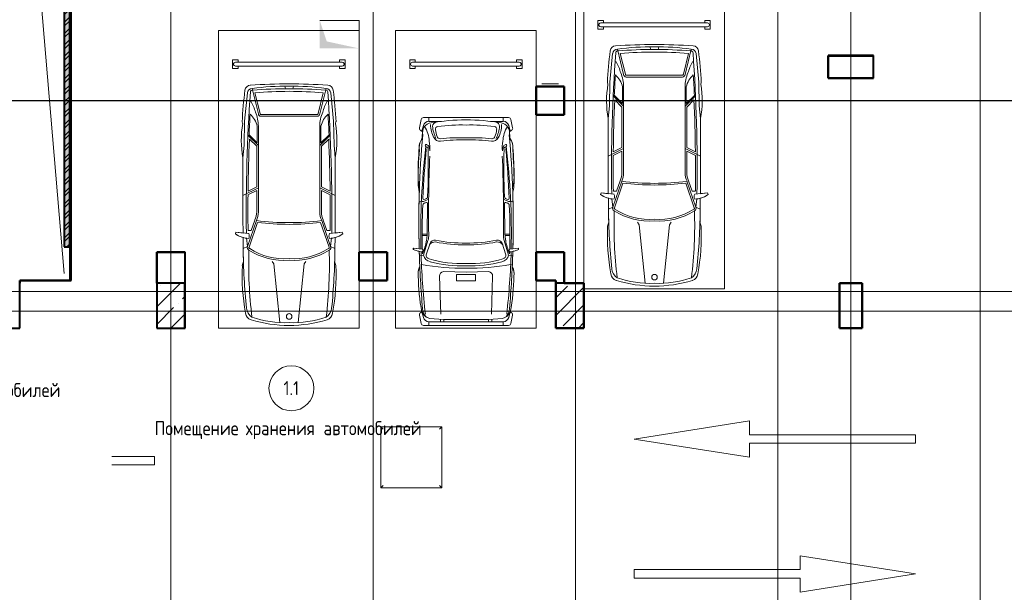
# Model space of a CAD drawing. Header units: millimetres. Extents: x -290 to 116110, y -2975 to 80225.
# Tile 187 of 247: x 56100 to 73621, y 43108 to 53303. Entities that reach past the tile are written whole.
import ezdxf

# ---------------------------------------------------------------- set-up
doc = ezdxf.new("R2010")
doc.units = ezdxf.units.MM
for name, pattern in [('ADSK_Линия сетки', [25, 20, -2.5, 0, -2.5]), ('ADSK_Линия сетки_2_', [25, 20, -2.5, 0, -2.5]), ('Штрихпунктир 15 х 2 х 2 мм', [19, 15, -2, 0, -2])]:
    doc.linetypes.add(name, pattern=pattern)
for name, color, linetype, lineweight in [('Каркас несущий', 7, 'Continuous', 18), ('Марки помещений', 7, 'Continuous', 20), ('Несущие колонны', 7, 'Continuous', 18), ('Окна', 7, 'Continuous', 18), ('Опуск', 7, 'Continuous', 18), ('Оси', 7, 'Continuous', 9), ('Парковка', 7, 'Continuous', 18), ('Перекрытия', 7, 'Continuous', 18), ('Стены разрез', 7, 'Continuous', 40), ('Стены штриховка', 7, 'Continuous', 40), ('Тонкие линии', 7, 'Continuous', 18), ('Уклон', 7, 'Continuous', 18), ('Элементы узлов', 7, 'Continuous', 18)]:
    doc.layers.add(name, color=color, linetype=linetype, lineweight=lineweight)
doc.styles.add('GOST Common', font='GOST_Common.ttf', dxfattribs={"width": 0.9, "height": 250})
pattern_1 = [(0, (0, 0), (406.4, 101.6), [33.528, -271.272, 33.528, -271.272, -1625.6]), (0, (0, 0), (406.4, 101.6), [-609.6, 33.528, -576.072, 33.528, -271.272, -711.2]), (0, (0, 0), (406.4, 101.6), [-1524, 33.528, -169.672, 33.528, -474.472]), (120, (152.4, 50.8), (-291.188181, 301.1527241), [33.528, -271.272, 33.528, -271.272, -1625.6]), (120, (152.4, 50.8), (-291.188181, 301.1527241), [-609.6, 33.528, -576.072, 33.528, -271.272, -711.2]), (120, (152.4, 50.8), (-291.188181, 301.1527241), [-1524, 33.528, -169.672, 33.528, -474.472]), (240, (203.2, 254), (-115.211819, -402.7527241), [33.528, -271.272, 33.528, -271.272, -1625.6]), (240, (203.2, 254), (-115.211819, -402.7527241), [-609.6, 33.528, -576.072, 33.528, -271.272, -711.2]), (240, (203.2, 254), (-115.211819, -402.7527241), [-1524, 33.528, -169.672, 33.528, -474.472])]

# ---------------------------------------------------------------- blocks, each defined once
blk = doc.blocks.new('105_Приямок_C крышкой - 1000x1000-4589793-B2_-11_400__На лист секция 4_-11_400')
at = {"layer": 'Каркас несущий', "color": 253, "true_color": 0xaaaaaa}
for p, q in [((-500, 500), (-545, 545)), ((500, 500), (545, 545)), ((-500, -500), (-545, -545)), ((500, -500), (545, -545))]:
    blk.add_line(p, q, dxfattribs=at)
at = {"layer": 'Окна', "color": 253, "true_color": 0xaaaaaa}
for p, q in [((-545, -545), (-545, 545)), ((-545, 545), (545, 545)), ((545, 545), (545, -545)), ((545, -545), (-545, -545))]:
    blk.add_line(p, q, dxfattribs=at)
blk = doc.blocks.new('199_Парковочные места 3 класса и МГН - Средний класс-V67-B2_-11_400__На лист секция 4_-11_400')
at = {"layer": 'Парковка', "color": 253, "true_color": 0xaaaaaa}
for p, q in [((2500, 5300), (0, 5300)), ((0, 5300), (0, 100)), ((2500, 0), (2500, 5300)), ((250, 4775), (350, 4775)), ((250, 4625), (250, 4775)), ((300, 4735), (2200, 4735)), ((350, 4735), (350, 4775)), ((2150, 4735), (2150, 4775)), ((2150, 4775), (2250, 4775)), ((2250, 4625), (2250, 4775)), ((250, 4625), (350, 4625)), ((300, 4665), (2200, 4665)), ((350, 4625), (350, 4665)), ((2150, 4625), (2150, 4665)), ((2150, 4625), (2250, 4625)), ((0, 0), (2500, 0))]:
    blk.add_line(p, q, dxfattribs=at)
for centre, start, end in [((300, 4700), 90, 270), ((2200, 4700), 270, 90)]:
    blk.add_arc(centre, 35, start, end, dxfattribs=at)
at = {"layer": 'Элементы узлов', "color": 253, "true_color": 0xaaaaaa}
for p, q in [((708, 3817), (596, 4265)), ((1188, 4261), (1177, 4307)), ((1320, 4261), (1331, 4307)), ((1800, 3817), (1912, 4265)), ((512, 4192), (463, 3682)), ((574, 4042), (555, 4042)), ((738, 3820), (646, 4189)), ((1770, 3820), (1862, 4189)), ((1933, 4042), (1953, 4042)), ((1996, 4192), (2045, 3682)), ((463, 3682), (453, 3260)), ((1254, 3801), (754, 3801)), ((1254, 3771), (754, 3771)), ((1254, 3801), (1754, 3801)), ((1254, 3771), (1754, 3771)), ((2045, 3682), (2054, 3260)), ((419, 3676), (428, 3642)), ((428, 3642), (419, 3676)), ((688, 3297), (688, 3598)), ((708, 2069), (708, 3598)), ((1800, 2069), (1800, 3598)), ((1820, 3297), (1820, 3598)), ((2088, 3676), (2079, 3642)), ((2088, 3676), (2079, 3642)), ((708, 3249), (522, 3435)), ((688, 3297), (542, 3443)), ((678, 3237), (549, 3366)), ((1800, 3249), (1986, 3435)), ((1820, 3297), (1966, 3443)), ((1830, 3237), (1959, 3366)), ((453, 3260), (432, 3033)), ((678, 2516), (678, 3237)), ((1830, 2516), (1830, 3237)), ((2054, 3260), (2076, 3033)), ((708, 2497), (432, 2363)), ((678, 2516), (524, 2441)), ((1800, 2497), (2076, 2363)), ((1830, 2516), (1984, 2441)), ((678, 2449), (523, 2374)), ((678, 2069), (678, 2449)), ((1830, 2069), (1830, 2449)), ((1830, 2449), (1984, 2374)), ((515, 1453), (673, 1914)), ((543, 1440), (693, 1881)), ((580, 1736), (645, 1925)), ((1965, 1440), (1814, 1881)), ((1992, 1453), (1835, 1914)), ((1927, 1736), (1863, 1925)), ((298, 1678), (308, 1707)), ((298, 1678), (308, 1707)), ((308, 1707), (536, 1683)), ((308, 1707), (435, 1693)), ((436, 1612), (438, 1418)), ((438, 1418), (436, 1612)), ((515, 1453), (497, 1605)), ((580, 1736), (525, 1736)), ((1927, 1736), (1983, 1736)), ((2200, 1707), (1972, 1683)), ((1992, 1453), (2011, 1605)), ((2072, 1612), (2070, 1418)), ((2072, 1612), (2070, 1418)), ((2072, 1693), (2200, 1707)), ((2210, 1678), (2200, 1707)), ((2200, 1707), (2210, 1678)), ((515, 1453), (438, 1418)), ((1992, 1453), (2070, 1418)), ((422, 1114), (442, 1185)), ((422, 1114), (442, 1185)), ((953, 1186), (984, 1142)), ((984, 1142), (1090, 99)), ((1524, 1142), (1418, 99)), ((1555, 1186), (1524, 1142)), ((2085, 1114), (2065, 1185)), ((2065, 1185), (2085, 1114))]:
    blk.add_line(p, q, dxfattribs=at)
blk.add_circle((1256, 208), 49.6, dxfattribs=at)
for centre, radius, start, end in [((9206, 3182), 8801, 173.1165, 176.7833), ((9206, 3182), 8801, 173.1165, 176.7833), ((571, 4224), 103, 93.6407, 173.1165), ((571, 4224), 103, 93.6407, 173.1165), ((593, 4184), 81.1, 87.5771, 174.3071), ((1250, -6442), 10791, 89.9787, 93.6407), ((1250, -6442), 10791, 89.9787, 93.6407), ((600, 4202), 33.8, 82.905, 175.9457), ((1185, 180), 4128, 89.0501, 98.2092), ((1254, -3792), 8054, 85.3719, 94.6281), ((1254, -2689), 6905, 84.9489, 95.0511), ((1258, -6442), 10791, 86.3593, 90.0213), ((1258, -6442), 10791, 86.3593, 90.0213), ((1322, 180), 4128, 81.7908, 90.9499), ((1908, 4202), 33.8, 4.0543, 97.095), ((1915, 4184), 81.1, 5.6929, 92.4229), ((1937, 4224), 103, 6.8835, 86.3593), ((1937, 4224), 103, 6.8835, 86.3593), ((-6698, 3182), 8801, 3.2167, 6.8835), ((-6698, 3182), 8801, 3.2167, 6.8835), ((30000, 2118), 29508, 175.9457, 180.8366), ((-103, 3648), 783, 14.4186, 30.1446), ((2611, 3648), 783, 149.8554, 165.5814), ((-27492, 2118), 29508, 359.1634, 4.0543), ((30000, 2118), 29488, 176.7104, 177.4243), ((270, 3492), 431, 14.2603, 47.5583), ((104, 3598), 603, 359.9999, 24.0001), ((754, 3817), 46.1, 180, 270), ((754, 3817), 16.1, 170.2127, 270), ((1754, 3817), 16.1, 270, 9.7873), ((1754, 3817), 46.1, 270, 360), ((2403, 3598), 603, 155.9999, 180.0001), ((2238, 3492), 431, 132.4417, 165.7397), ((-27492, 2118), 29488, 2.5757, 3.2896), ((2198, 3346), 1794, 170.5335, 190.0508), ((2198, 3346), 1794, 170.5335, 190.0508), ((310, 3346), 1794, 349.9492, 9.4665), ((310, 3346), 1794, 349.9492, 9.4665), ((30000, 2118), 29478, 177.5739, 179.3716), ((-27492, 2118), 29478, 0.6284, 2.4261), ((122295, 2694), 121864, 179.84038, 180.47042), ((122295, 2694), 121864, 179.84038, 180.47042), ((-119787, 2694), 121864, 359.52958, 0.15962), ((-119787, 2694), 121864, 359.52958, 0.15962), ((30000, 2118), 29478, 179.5021, 180.7418), ((-27492, 2118), 29478, 359.2582, 0.4979), ((308, 2078), 370, 335.614, 358.6829), ((308, 2078), 400, 335.8269, 358.7333), ((2200, 2078), 400, 181.2667, 204.1731), ((2200, 2078), 370, 181.3171, 204.386), ((1254, 6445), 4567, 262.6911, 277.3091), ((1254, 6445), 4597, 262.9967, 277.0036), ((546, 2020), 422, 234.0334, 268.6551), ((546, 2020), 422, 234.0334, 254.9198), ((444, 1640), 101, 335.1844, 24.8156), ((2064, 1640), 101, 155.1844, 204.8156), ((1962, 2020), 422, 271.3449, 305.9666), ((1962, 2020), 422, 285.0802, 305.9666), ((12318, 1543), 11881, 180.5997, 185.7413), ((12318, 1543), 11881, 180.5997, 181.7231), ((555, 1432), 44.9, 152.0765, 249.8627), ((555, 1432), 14.9, 145.3433, 249.8627), ((1172, 2380), 1145, 237.4377, 274.0864), ((1335, 2380), 1145, 265.9136, 302.7696), ((1953, 1432), 14.9, 280.8242, 34.6567), ((1953, 1432), 44.9, 290.1373, 27.9235), ((-9810, 1543), 11881, 354.2587, 359.4003), ((-9810, 1543), 11881, 358.2769, 359.4003), ((8358, 1141), 7822, 178.1805, 186.9391), ((1172, 2380), 1175, 237.4377, 273.9819), ((1335, 2380), 1175, 266.0181, 302.5623), ((-5850, 1141), 7822, 353.0609, 1.8195), ((3991, 937), 3573, 177.157, 190.805), ((3991, 937), 3573, 177.157, 190.805), ((-1483, 937), 3573, 349.195, 2.843), ((-1483, 937), 3573, 349.195, 2.843), ((710, 376), 215, 185.7413, 236.8444), ((1797, 376), 215, 303.1556, 354.2587), ((617, 279), 137, 184.9335, 253.1284), ((617, 279), 137, 184.9335, 253.1284), ((1178, 1869), 1772, 250.7131, 272.4464), ((1329, 1869), 1772, 267.5536, 289.2869), ((1890, 279), 137, 286.8716, 355.0665), ((1890, 279), 137, 286.8716, 355.0665), ((1254, 2377), 2329, 253.1284, 269.9999), ((1254, 2377), 2329, 253.1284, 269.9999), ((1254, 2377), 2329, 270.0001, 286.8716), ((1254, 2377), 2329, 270.0001, 286.8716)]:
    blk.add_arc(centre, radius, start, end, dxfattribs=at)
blk = doc.blocks.new('199_Парковочные места 3 класса и МГН - Малый класс-5604841-B2_-11_400__На лист секция 4_-11_400')
at = {"layer": 'Парковка', "color": 253, "true_color": 0xaaaaaa}
for p, q in [((2500, 5300), (0, 5300)), ((0, 5300), (0, 0)), ((2500, 0), (2500, 5300)), ((250, 4775), (350, 4775)), ((250, 4625), (250, 4775)), ((300, 4735), (2200, 4735)), ((350, 4735), (350, 4775)), ((2150, 4735), (2150, 4775)), ((2150, 4775), (2250, 4775)), ((2250, 4625), (2250, 4775)), ((250, 4625), (350, 4625)), ((300, 4665), (2200, 4665)), ((350, 4625), (350, 4665)), ((2150, 4625), (2150, 4665)), ((2150, 4625), (2250, 4625)), ((0, 0), (2500, 0))]:
    blk.add_line(p, q, dxfattribs=at)
for centre, start, end in [((300, 4700), 90, 270), ((2200, 4700), 270, 90)]:
    blk.add_arc(centre, 35, start, end, dxfattribs=at)
at = {"layer": 'Элементы узлов', "color": 253, "true_color": 0xaaaaaa}
for p, q in [((425, 3567), (454, 3713)), ((425, 3567), (454, 3713)), ((1253, 3748), (496, 3748)), ((496, 3748), (2010, 3748)), ((592, 3681), (592, 3748)), ((817, 3681), (592, 3681)), ((2010, 3748), (1253, 3748)), ((1690, 3681), (1915, 3681)), ((1915, 3681), (1915, 3748)), ((2082, 3567), (2053, 3713)), ((2053, 3713), (2082, 3567)), ((466, 3507), (443, 3523)), ((479, 3497), (443, 3523)), ((495, 3608), (466, 3507)), ((2012, 3608), (2041, 3507)), ((2064, 3523), (2027, 3497)), ((2041, 3507), (2064, 3523)), ((497, 2255), (588, 2294)), ((2010, 2255), (1919, 2294)), ((417, 2240), (460, 2267)), ((568, 2226), (560, 1672)), ((1939, 2226), (1946, 1672)), ((2090, 2240), (2047, 2267)), ((560, 1672), (472, 1672)), ((560, 1651), (472, 1651)), ((1946, 1672), (2035, 1672)), ((1946, 1651), (2035, 1651)), ((313, 1423), (419, 1411)), ((313, 1401), (313, 1423)), ((320, 1423), (480, 1405)), ((320, 1402), (320, 1423)), ((498, 1300), (575, 1558)), ((612, 1513), (543, 1304)), ((1894, 1513), (1964, 1304)), ((2009, 1300), (1931, 1558)), ((2187, 1423), (2026, 1405)), ((2088, 1412), (2187, 1423)), ((2187, 1401), (2187, 1423)), ((2187, 1423), (2187, 1401)), ((423, 1287), (498, 1300)), ((477, 1322), (476, 1362)), ((2084, 1287), (2009, 1300)), ((2029, 1322), (2030, 1361)), ((803, 249), (780, 923)), ((1253, 998), (850, 1010)), ((1085, 956), (1085, 843)), ((1253, 956), (1085, 956)), ((1656, 1010), (1253, 998)), ((1421, 956), (1253, 956)), ((1421, 843), (1421, 956)), ((1704, 249), (1726, 923)), ((1085, 843), (1253, 843)), ((1253, 843), (1421, 843)), ((425, 229), (454, 83)), ((454, 83), (425, 229)), ((466, 289), (443, 274)), ((443, 274), (466, 289)), ((495, 188), (466, 289)), ((2012, 188), (2041, 289)), ((2041, 289), (2064, 274)), ((2041, 289), (2064, 274)), ((2082, 229), (2053, 83)), ((2082, 229), (2053, 83)), ((2010, 48), (495, 48)), ((1253, 48), (496, 48)), ((592, 115), (1253, 115)), ((592, 48), (592, 115)), ((797, 115), (797, 159)), ((857, 156), (857, 115)), ((1253, 115), (1915, 115)), ((2010, 48), (1253, 48)), ((1650, 156), (1650, 115)), ((1710, 115), (1710, 159)), ((1915, 115), (1915, 48))]:
    blk.add_line(p, q, dxfattribs=at)
for centre, radius, start, end in [((496, 3705), 43.3, 89.9993, 168.693), ((496, 3705), 43.3, 89.9993, 168.6944), ((592, 3581), 101, 89.9993, 164.1246), ((1272, -184), 3892, 90.2769, 99.4935), ((1234, -184), 3892, 80.505, 89.7217), ((1915, 3581), 101, 15.874, 89.9993), ((2010, 3705), 43.3, 11.3056, 89.9993), ((2010, 3705), 43.3, 11.3056, 89.9993), ((467, 3558), 43.3, 168.693, 235.6099), ((467, 3558), 43.3, 168.6944, 235.6114), ((655, 3481), 176, 98.0112, 192.5726), ((66, 3309), 531, 1.9614, 31.9592), ((1135, 3631), 514, 180.8258, 207.882), ((748, 3580), 93.4, 108.9228, 169.9561), ((1293, 3659), 640, 185.6128, 206.1183), ((752, 3545), 43.7, 91.5641, 200.5926), ((999, 3534), 288, 180.9043, 205.4518), ((1157, 692), 2926, 88.1222, 97.9941), ((1349, 692), 2926, 82.0044, 91.8764), ((1755, 3545), 43.7, 339.406, 88.4345), ((1508, 3534), 288, 334.5468, 359.0942), ((1213, 3659), 640, 333.8803, 354.3858), ((1759, 3580), 93.4, 10.0425, 71.0758), ((1372, 3631), 514, 332.1165, 359.1728), ((1852, 3480), 176, 347.4285, 81.9874), ((2440, 3309), 531, 148.0394, 178.0372), ((2040, 3558), 43.3, 304.3886, 11.3056), ((2040, 3558), 43.3, 304.3886, 11.3056), ((18082, 1872), 17669, 174.9032, 181.4942), ((681, 3219), 262, 140.9977, 190.4994), ((681, 3219), 262, 144.1454, 180.5211), ((18082, 1967), 17669, 175.031, 175.4372), ((782, 3441), 113, 206.2084, 279.2206), ((794, 3431), 59, 200.0658, 267.3041), ((1112, 414), 2975, 87.2773, 96.1859), ((1211, -394), 3746, 89.3493, 96.2981), ((1395, 414), 2975, 83.8127, 92.7212), ((1296, -394), 3746, 83.7004, 90.6492), ((1725, 3441), 113, 260.778, 333.7901), ((1712, 3431), 59, 272.6945, 339.9328), ((-15576, 1873), 17669, 358.5044, 5.0954), ((-15576, 1967), 17669, 4.5628, 4.969), ((1826, 3219), 262, 349.501, 39), ((1826, 3219), 262, 359.4789, 35.8546), ((5888, 2751), 5488, 175.1273, 180.6996), ((5888, 2657), 5488, 174.6155, 180.6982), ((13211, 1700), 12764, 173.0877, 181.3117), ((16105, 1689), 15632, 174.4937, 177.7131), ((545, 3253), 17.4, 46.6631, 252.0086), ((556, 3205), 19.1, 63.0375, 237.1204), ((538, 3212), 57.2, 12.7781, 70.4683), ((545, 3193), 35.5, 340.6886, 56.0006), ((-11190, 2888), 11772, 357.3492, 1.4248), ((447, 3159), 161, 359.1503, 23.9385), ((44, 3207), 566, 354.8977, 12.2311), ((2463, 3207), 566, 167.7674, 185.1009), ((2060, 3159), 161, 156.06, 180.8483), ((1969, 3212), 57.2, 109.5303, 167.2205), ((13697, 2888), 11772, 178.5738, 182.6494), ((1962, 3193), 35.5, 123.998, 199.3207), ((1950, 3205), 19.1, 302.8861, 116.961), ((1961, 3253), 17.4, 287.9979, 133.3355), ((-13599, 1690), 15632, 2.2854, 5.5049), ((-10704, 1701), 12764, 358.6868, 6.9108), ((-3381, 2657), 5488, 359.3004, 5.3832), ((-3381, 2751), 5488, 359.3004, 4.8727), ((26486, 2014), 25900, 177.6793, 180.7522), ((-23980, 2015), 25900, 359.2464, 2.3192), ((945, 2672), 545, 178.7915, 197.2882), ((1562, 2672), 545, 342.7118, 1.2085), ((945, 2578), 545, 178.7901, 196.2485), ((18082, 1873), 17669, 177.9328, 181.498), ((-15576, 1873), 17669, 358.5044, 2.0672), ((1562, 2578), 545, 343.75, 1.2085), ((506, 2311), 19.4, 173.2838, 262.6933), ((502, 2371), 79.2, 271.0988, 307.2696), ((532, 2341), 37.8, 297.5337, 4.3722), ((1975, 2341), 37.8, 175.6263, 242.4648), ((2005, 2371), 79.2, 232.729, 268.8997), ((2001, 2311), 19.4, 277.3052, 6.7148), ((487, 2289), 35.2, 218.4548, 285.6284), ((10682, 1664), 10210, 177.0249, 181.4491), ((507, 2197), 21.6, 119.2369, 188.4004), ((552, 2148), 87.6, 92.4724, 129.7729), ((553, 2221), 15.6, 17.8258, 107.3418), ((1954, 2221), 15.6, 72.6567, 162.1728), ((1954, 2148), 87.6, 50.2257, 87.5262), ((2019, 2289), 35.2, 254.3702, 321.5438), ((2000, 2197), 21.6, 351.5982, 60.7617), ((-8175, 1664), 10210, 358.5495, 2.9737), ((184, 1661), 376, 345.3914, 1.5936), ((255, 1654), 334, 343.3053, 3.5339), ((2251, 1653), 334, 176.4647, 196.6933), ((2322, 1661), 376, 178.405, 194.6071), ((460, 1385), 28.5, 240.6174, 44.589), ((-289, 1677), 845, 335.165, 352.4815), ((700, 1418), 117, 85.8853, 147.1949), ((695, 1476), 90.4, 81.5734, 156.344), ((1223, 4125), 2611, 258.623, 270.6585), ((1223, 4094), 2611, 258.623, 270.6585), ((1283, 4125), 2611, 269.3401, 281.3755), ((1283, 4094), 2611, 269.3401, 281.3755), ((1812, 1476), 90.4, 23.6546, 98.4251), ((1807, 1418), 117, 32.8037, 94.1133), ((2796, 1677), 845, 187.517, 204.8335), ((2046, 1385), 28.5, 135.4096, 299.3811), ((511, 1793), 438, 243.1959, 258.0915), ((517, 1793), 438, 243.1944, 260.6408), ((18082, 1872), 17669, 181.6447, 184.9615), ((18082, 1873), 17669, 181.6509, 182.5209), ((13211, 1700), 12764, 181.5381, 186.5246), ((640, 1327), 145, 190.6076, 260.6991), ((613, 1304), 70.6, 179.4661, 257.4205), ((1152, 2963), 1815, 252.2239, 273.1953), ((1355, 2963), 1815, 266.8033, 287.7746), ((1867, 1326), 145, 279.2995, 349.3909), ((1893, 1303), 70.6, 282.5781, 0.5325), ((-10704, 1701), 12764, 353.474, 358.4604), ((-15576, 1873), 17669, 355.0371, 358.3539), ((1989, 1793), 438, 279.3577, 296.8041), ((-15576, 1873), 17669, 357.4791, 358.3539), ((1989, 1793), 438, 282.8106, 296.8041), ((676, 969), 277, 152.8561, 188.6185), ((676, 969), 277, 154.276, 188.617), ((1192, 5149), 4081, 259.6665, 270.8648), ((1174, 3235), 2126, 254.8016, 272.1365), ((1333, 3235), 2126, 267.862, 285.197), ((1315, 5149), 4081, 269.1337, 280.332), ((1830, 969), 277, 351.3815, 27.1439), ((1830, 969), 277, 351.3815, 25.7226), ((3902, 951), 3499, 180.3812, 190.9026), ((3902, 951), 3499, 180.3826, 190.904), ((866, 926), 85.3, 100.332, 181.8763), ((1641, 926), 85.3, 358.1223, 79.6665), ((-1395, 951), 3499, 349.096, 359.6174), ((-1395, 951), 3499, 349.096, 359.6174), ((467, 238), 43.3, 124.3886, 191.3056), ((467, 238), 43.3, 124.3901, 191.307), ((658, 378), 212, 204.8668, 256.2506), ((699, 353), 220, 182.3537, 222.6588), ((592, 215), 101, 195.874, 269.9993), ((1849, 378), 212, 283.748, 335.1317), ((1915, 215), 101, 269.9993, 344.1246), ((1808, 353), 220, 317.3398, 357.6449), ((2039, 238), 43.3, 348.693, 55.6099), ((2039, 238), 43.3, 348.693, 55.6099), ((496, 91), 43.3, 191.3056, 269.9993), ((497, 91), 43.3, 191.307, 268.3034), ((1096, 5492), 5341, 264.7559, 271.6912), ((1411, 5492), 5341, 268.3074, 275.2426), ((2010, 91), 43.3, 269.9993, 348.693), ((2010, 91), 43.3, 269.9993, 348.693)]:
    blk.add_arc(centre, radius, start, end, dxfattribs=at)
blk = doc.blocks.new('199_Парковочные места 3 класса и МГН - Средний класс-5604842-B2_-11_400__На лист секция 4_-11_400')
at = {"layer": 'Парковка', "color": 253, "true_color": 0xaaaaaa}
for p, q in [((2500, 5300), (0, 5300)), ((0, 5300), (0, 0)), ((2500, 0), (2500, 5300)), ((250, 4775), (350, 4775)), ((250, 4625), (250, 4775)), ((300, 4735), (2200, 4735)), ((350, 4735), (350, 4775)), ((2150, 4735), (2150, 4775)), ((2150, 4775), (2250, 4775)), ((2250, 4625), (2250, 4775)), ((250, 4625), (350, 4625)), ((300, 4665), (2200, 4665)), ((350, 4625), (350, 4665)), ((2150, 4625), (2150, 4665)), ((2150, 4625), (2250, 4625)), ((0, 0), (2500, 0))]:
    blk.add_line(p, q, dxfattribs=at)
for centre, start, end in [((300, 4700), 90, 270), ((2200, 4700), 270, 90)]:
    blk.add_arc(centre, 35, start, end, dxfattribs=at)
at = {"layer": 'Элементы узлов', "color": 253, "true_color": 0xaaaaaa}
for p, q in [((708, 3817), (596, 4265)), ((1188, 4261), (1177, 4307)), ((1320, 4261), (1331, 4307)), ((1800, 3817), (1912, 4265)), ((512, 4192), (463, 3682)), ((574, 4042), (555, 4042)), ((738, 3820), (646, 4189)), ((1770, 3820), (1862, 4189)), ((1933, 4042), (1953, 4042)), ((1996, 4192), (2045, 3682)), ((463, 3682), (453, 3260)), ((1254, 3801), (754, 3801)), ((1254, 3771), (754, 3771)), ((1254, 3801), (1754, 3801)), ((1254, 3771), (1754, 3771)), ((2045, 3682), (2054, 3260)), ((419, 3676), (428, 3642)), ((428, 3642), (419, 3676)), ((688, 3297), (688, 3598)), ((708, 2069), (708, 3598)), ((1800, 2069), (1800, 3598)), ((1820, 3297), (1820, 3598)), ((2088, 3676), (2079, 3642)), ((2088, 3676), (2079, 3642)), ((708, 3249), (522, 3435)), ((688, 3297), (542, 3443)), ((678, 3237), (549, 3366)), ((1800, 3249), (1986, 3435)), ((1820, 3297), (1966, 3443)), ((1830, 3237), (1959, 3366)), ((453, 3260), (432, 3033)), ((678, 2516), (678, 3237)), ((1830, 2516), (1830, 3237)), ((2054, 3260), (2076, 3033)), ((708, 2497), (432, 2363)), ((678, 2516), (524, 2441)), ((1800, 2497), (2076, 2363)), ((1830, 2516), (1984, 2441)), ((678, 2449), (523, 2374)), ((678, 2069), (678, 2449)), ((1830, 2069), (1830, 2449)), ((1830, 2449), (1984, 2374)), ((515, 1453), (673, 1914)), ((543, 1440), (693, 1881)), ((580, 1736), (645, 1925)), ((1965, 1440), (1814, 1881)), ((1992, 1453), (1835, 1914)), ((1927, 1736), (1863, 1925)), ((298, 1678), (308, 1707)), ((298, 1678), (308, 1707)), ((308, 1707), (536, 1683)), ((308, 1707), (435, 1693)), ((436, 1612), (438, 1418)), ((438, 1418), (436, 1612)), ((515, 1453), (497, 1605)), ((580, 1736), (525, 1736)), ((1927, 1736), (1983, 1736)), ((2200, 1707), (1972, 1683)), ((1992, 1453), (2011, 1605)), ((2072, 1612), (2070, 1418)), ((2072, 1612), (2070, 1418)), ((2072, 1693), (2200, 1707)), ((2210, 1678), (2200, 1707)), ((2200, 1707), (2210, 1678)), ((515, 1453), (438, 1418)), ((1992, 1453), (2070, 1418)), ((422, 1114), (442, 1185)), ((422, 1114), (442, 1185)), ((953, 1186), (984, 1142)), ((984, 1142), (1090, 99)), ((1524, 1142), (1418, 99)), ((1555, 1186), (1524, 1142)), ((2085, 1114), (2065, 1185)), ((2065, 1185), (2085, 1114))]:
    blk.add_line(p, q, dxfattribs=at)
blk.add_circle((1256, 208), 49.6, dxfattribs=at)
for centre, radius, start, end in [((9206, 3182), 8801, 173.1165, 176.7833), ((9206, 3182), 8801, 173.1165, 176.7833), ((571, 4224), 103, 93.6407, 173.1165), ((571, 4224), 103, 93.6407, 173.1165), ((593, 4184), 81.1, 87.5771, 174.3071), ((1250, -6442), 10791, 89.9787, 93.6407), ((1250, -6442), 10791, 89.9787, 93.6407), ((600, 4202), 33.8, 82.905, 175.9457), ((1185, 180), 4128, 89.0501, 98.2092), ((1254, -3792), 8054, 85.3719, 94.6281), ((1254, -2689), 6905, 84.9489, 95.0511), ((1258, -6442), 10791, 86.3593, 90.0213), ((1258, -6442), 10791, 86.3593, 90.0213), ((1322, 180), 4128, 81.7908, 90.9499), ((1908, 4202), 33.8, 4.0543, 97.095), ((1915, 4184), 81.1, 5.6929, 92.4229), ((1937, 4224), 103, 6.8835, 86.3593), ((1937, 4224), 103, 6.8835, 86.3593), ((-6698, 3182), 8801, 3.2167, 6.8835), ((-6698, 3182), 8801, 3.2167, 6.8835), ((30000, 2118), 29508, 175.9457, 180.8366), ((-103, 3648), 783, 14.4186, 30.1446), ((2611, 3648), 783, 149.8554, 165.5814), ((-27492, 2118), 29508, 359.1634, 4.0543), ((30000, 2118), 29488, 176.7104, 177.4243), ((270, 3492), 431, 14.2603, 47.5583), ((104, 3598), 603, 359.9999, 24.0001), ((754, 3817), 46.1, 180, 270), ((754, 3817), 16.1, 170.2127, 270), ((1754, 3817), 16.1, 270, 9.7873), ((1754, 3817), 46.1, 270, 360), ((2403, 3598), 603, 155.9999, 180.0001), ((2238, 3492), 431, 132.4417, 165.7397), ((-27492, 2118), 29488, 2.5757, 3.2896), ((2198, 3346), 1794, 170.5335, 190.0508), ((2198, 3346), 1794, 170.5335, 190.0508), ((310, 3346), 1794, 349.9492, 9.4665), ((310, 3346), 1794, 349.9492, 9.4665), ((30000, 2118), 29478, 177.5739, 179.3716), ((-27492, 2118), 29478, 0.6284, 2.4261), ((122295, 2694), 121864, 179.84038, 180.47042), ((122295, 2694), 121864, 179.84038, 180.47042), ((-119787, 2694), 121864, 359.52958, 0.15962), ((-119787, 2694), 121864, 359.52958, 0.15962), ((30000, 2118), 29478, 179.5021, 180.7418), ((-27492, 2118), 29478, 359.2582, 0.4979), ((308, 2078), 370, 335.614, 358.6829), ((308, 2078), 400, 335.8269, 358.7333), ((2200, 2078), 400, 181.2667, 204.1731), ((2200, 2078), 370, 181.3171, 204.386), ((1254, 6445), 4567, 262.6911, 277.3091), ((1254, 6445), 4597, 262.9967, 277.0036), ((546, 2020), 422, 234.0334, 268.6551), ((546, 2020), 422, 234.0334, 254.9198), ((444, 1640), 101, 335.1844, 24.8156), ((2064, 1640), 101, 155.1844, 204.8156), ((1962, 2020), 422, 271.3449, 305.9666), ((1962, 2020), 422, 285.0802, 305.9666), ((12318, 1543), 11881, 180.5997, 185.7413), ((12318, 1543), 11881, 180.5997, 181.7231), ((555, 1432), 44.9, 152.0765, 249.8627), ((555, 1432), 14.9, 145.3433, 249.8627), ((1172, 2380), 1145, 237.4377, 274.0864), ((1335, 2380), 1145, 265.9136, 302.7696), ((1953, 1432), 14.9, 280.8242, 34.6567), ((1953, 1432), 44.9, 290.1373, 27.9235), ((-9810, 1543), 11881, 354.2587, 359.4003), ((-9810, 1543), 11881, 358.2769, 359.4003), ((8358, 1141), 7822, 178.1805, 186.9391), ((1172, 2380), 1175, 237.4377, 273.9819), ((1335, 2380), 1175, 266.0181, 302.5623), ((-5850, 1141), 7822, 353.0609, 1.8195), ((3991, 937), 3573, 177.157, 190.805), ((3991, 937), 3573, 177.157, 190.805), ((-1483, 937), 3573, 349.195, 2.843), ((-1483, 937), 3573, 349.195, 2.843), ((710, 376), 215, 185.7413, 236.8444), ((1797, 376), 215, 303.1556, 354.2587), ((617, 279), 137, 184.9335, 253.1284), ((617, 279), 137, 184.9335, 253.1284), ((1178, 1869), 1772, 250.7131, 272.4464), ((1329, 1869), 1772, 267.5536, 289.2869), ((1890, 279), 137, 286.8716, 355.0665), ((1890, 279), 137, 286.8716, 355.0665), ((1254, 2377), 2329, 253.1284, 269.9999), ((1254, 2377), 2329, 253.1284, 269.9999), ((1254, 2377), 2329, 270.0001, 286.8716), ((1254, 2377), 2329, 270.0001, 286.8716)]:
    blk.add_arc(centre, radius, start, end, dxfattribs=at)
blk = doc.blocks.new('199_Паркинг_Дорожная разметка - Стрелка_Поворот-4798527-B2_-11_400__На лист секция 4_-11_400')
at = {"layer": 'Парковка', "color": 253, "true_color": 0xaaaaaa}
for p, q in [((495, 1490), (215, 2500)), ((215, 2500), (215, 1950)), ((215, 1950), (51, 1786)), ((215, 480), (495, 1490)), ((51, 866), (215, 1030)), ((215, 1030), (215, 480)), ((-535, -1741), (-535, -2500)), ((-385, -2500), (-385, -1741)), ((-535, -2500), (-385, -2500))]:
    blk.add_line(p, q, dxfattribs=at)
blk = doc.blocks.new('199_Паркинг_Дорожная разметка - Стрелка_Прямое_Движение-4798525-B2_-11_400__На лист секция 4_-11_400')
at = {"layer": 'Парковка', "color": 253, "true_color": 0xaaaaaa}
for p, q in [((0, 2504), (-324, 450)), ((324, 450), (0, 2504)), ((-324, 450), (-75, 450)), ((-75, 450), (-75, -2500)), ((75, -2500), (75, 450)), ((75, 450), (324, 450)), ((-75, -2500), (75, -2500))]:
    blk.add_line(p, q, dxfattribs=at)
blk = doc.blocks.new('135_SLK_GD_AR_rvt-1-B2_-11_400__На лист секция 4_-11_400')
at = {"layer": 'Стены разрез', "lineweight": 9, "true_color": 0xaaaaaa}
h = blk.add_hatch(dxfattribs=at)
h.set_pattern_fill('FP_1', color=253, style=0, pattern_type=2)
h.set_pattern_definition([(50, (0, 0), (218.6211678, -19.1267987), [22.86, -251.46]), (355, (0, 0), (-42.2918743, 229.2684153), [18.288, -201.168]), (100.451, (18.22, -1.6), (176.3310746, 210.139632), [19.428, -213.708]), (46.184, (0, 60.96), (325.29495, -50.4516404), [34.29, -377.19]), (96.636, (27.1, 56.76), (284.8830085, 296.912656), [29.142, -320.562]), (351.184, (0, 60.96), (284.8858166, 296.910704), [27.432, -301.752]), (21, (30.48, 45.72), (181.9375257, -122.7183205), [22.86, -251.46]), (326, (30.48, 45.72), (74.1622266, 221.0261817), [18.288, -201.168]), (71.451, (45.64, 35.5), (256.100348, 98.305262), [19.428, -213.708]), (37.5, (0, 0), (3.70638957, 101.46589536), [3.353, -195.377, 3.353, -200.863, -201.93]), (37.5, (0, 0), (3.70638957, 101.46589536), [-402.946, 3.353, -198.577]), (7.5, (0, 0), (80.18357624, 120.2165259), [3.353, -113.081, 3.353, -190.805, -76.962]), (7.5, (0, 0), (80.18357624, 120.2165259), [-310.591, 3.353, -73.609]), (327.5, (-67.97, 0), (162.70864647, -6.87497134), [3.353, -72.847, 3.353, -234.391, -315.468]), (327.5, (-67.97, 0), (162.70864647, -6.87497134), [-313.944, 3.353, -312.115]), (317.5, (-98.45, 0), (177.7546761, 30.511831), [3.353, -95.707, 3.353, -154.534, -224.028]), (317.5, (-98.45, 0), (177.7546761, 30.511831), [-256.946, 3.353, -220.675])])
h.paths.add_polyline_path([(-13078610, -9249700), (-13078610, -9244900), (-13078710, -9244900), (-13078710, -9249700)])
h = blk.add_hatch(dxfattribs=at)
h.set_pattern_fill('FP_2', color=253, style=0, pattern_type=2)
h.set_pattern_definition([(45, (0, 0), (-101.0278814, 101.0278814), []), (45, (67.35, 0), (-101.0278814, 101.0278814), [])])
h.paths.add_polyline_path([(-13078610, -9249700), (-13078610, -9244900), (-13078710, -9244900), (-13078710, -9249700)])
h = blk.add_hatch(dxfattribs=at)
h.set_pattern_fill('FP_5', color=253, style=0, pattern_type=2)
h.set_pattern_definition(pattern_1)
h.paths.add_polyline_path([(-13078610, -9249701), (-13078590, -9249701), (-13078590, -9245470), (-13078610, -9245470), (-13078610, -9245517)])
h = blk.add_hatch(dxfattribs=at)
h.set_pattern_fill('FP_5', color=253, style=0, pattern_type=2)
h.set_pattern_definition(pattern_1)
h.paths.add_polyline_path([(-13078590, -9250300), (-13078590, -9249701), (-13078610, -9249701), (-13078610, -9250300)])
at = {"layer": 'Перекрытия', "color": 253, "true_color": 0xaaaaaa}
for p, q in [((-13065110, -9246300), (-13064310, -9246300)), ((-13065110, -9246700), (-13065110, -9246300)), ((-13064310, -9246300), (-13064310, -9246700)), ((-13064310, -9246700), (-13065110, -9246700)), ((-13070310, -9247350), (-13070310, -9246850)), ((-13070310, -9246850), (-13069810, -9246850)), ((-13069810, -9246850), (-13069810, -9247350)), ((-13069810, -9247350), (-13070310, -9247350)), ((-13077060, -9250215), (-13077060, -9249800)), ((-13077060, -9249800), (-13076560, -9249800)), ((-13076560, -9249800), (-13076560, -9250215)), ((-13073460, -9250215), (-13073460, -9249800)), ((-13073460, -9249800), (-13072960, -9249800)), ((-13072960, -9249800), (-13072960, -9250215)), ((-13070310, -9250215), (-13070310, -9249800)), ((-13070310, -9249800), (-13069810, -9249800)), ((-13069810, -9249800), (-13069810, -9250215)), ((-13064910, -9251150), (-13064910, -9250350)), ((-13064910, -9250350), (-13064510, -9250350)), ((-13064510, -9250350), (-13064510, -9251150)), ((-13064510, -9251150), (-13064910, -9251150))]:
    blk.add_line(p, q, dxfattribs=at)
at = {"layer": 'Стены разрез', "color": 253, "true_color": 0xaaaaaa}
for p, q in [((-13078710, -9244900), (-13078710, -9249700)), ((-13078610, -9249700), (-13078610, -9245450)), ((-13078610, -9245475), (-13078610, -9249701)), ((-13078585, -9249701), (-13078585, -9245475)), ((-13064308, -9246298), (-13065112, -9246298)), ((-13065112, -9246298), (-13065112, -9246300)), ((-13065112, -9246300), (-13065112, -9246700)), ((-13065110, -9246300), (-13064310, -9246300)), ((-13065110, -9246700), (-13065110, -9246300)), ((-13064310, -9246300), (-13064310, -9246700)), ((-13064308, -9246300), (-13064308, -9246298)), ((-13064308, -9246702), (-13064308, -9246300)), ((-13065112, -9246700), (-13065112, -9246702)), ((-13065112, -9246702), (-13064310, -9246702)), ((-13064310, -9246700), (-13065110, -9246700)), ((-13064310, -9246702), (-13064308, -9246702)), ((-13070310, -9246848), (-13070312, -9246848)), ((-13070312, -9246848), (-13070312, -9247352)), ((-13069808, -9246848), (-13070310, -9246848)), ((-13070310, -9247350), (-13070310, -9246850)), ((-13070310, -9246850), (-13069810, -9246850)), ((-13069810, -9246850), (-13069810, -9247350)), ((-13069808, -9246850), (-13069808, -9246848)), ((-13069808, -9247352), (-13069808, -9246850)), ((-13070312, -9247352), (-13070310, -9247352)), ((-13069810, -9247350), (-13070310, -9247350)), ((-13070310, -9247352), (-13069810, -9247352)), ((-13069810, -9247352), (-13069808, -9247352)), ((-13078710, -9249700), (-13078610, -9249700)), ((-13078610, -9249701), (-13078610, -9250300)), ((-13078585, -9250300), (-13078585, -9249701)), ((-13076558, -9249798), (-13077062, -9249798)), ((-13077062, -9249798), (-13077062, -9249800)), ((-13077062, -9249800), (-13077062, -9251150)), ((-13077060, -9249800), (-13076560, -9249800)), ((-13077060, -9250350), (-13077060, -9249800)), ((-13076560, -9249800), (-13076560, -9250350)), ((-13076558, -9249800), (-13076558, -9249798)), ((-13076558, -9251152), (-13076558, -9249800)), ((-13073460, -9249798), (-13073462, -9249798)), ((-13073462, -9249798), (-13073462, -9250302)), ((-13072958, -9249798), (-13073460, -9249798)), ((-13073460, -9250300), (-13073460, -9249800)), ((-13073460, -9249800), (-13072960, -9249800)), ((-13072960, -9249800), (-13072960, -9250300)), ((-13072958, -9249800), (-13072958, -9249798)), ((-13072958, -9250302), (-13072958, -9249800)), ((-13070310, -9249798), (-13070312, -9249798)), ((-13070312, -9249798), (-13070312, -9250302)), ((-13069808, -9249798), (-13070310, -9249798)), ((-13070310, -9250300), (-13070310, -9249800)), ((-13070310, -9249800), (-13069810, -9249800)), ((-13069810, -9249800), (-13069810, -9250350)), ((-13069808, -9249800), (-13069808, -9249798)), ((-13069808, -9250348), (-13069808, -9249800)), ((-13078610, -9250300), (-13079500, -9250300)), ((-13079500, -9250300), (-13079500, -9250302)), ((-13079500, -9250302), (-13079500, -9250350)), ((-13079498, -9250302), (-13078610, -9250302)), ((-13079498, -9251152), (-13079498, -9250302)), ((-13078610, -9250302), (-13078585, -9250302)), ((-13078585, -9250302), (-13078585, -9250300)), ((-13073462, -9250302), (-13073460, -9250302)), ((-13072960, -9250300), (-13073460, -9250300)), ((-13073460, -9250302), (-13072960, -9250302)), ((-13072960, -9250302), (-13072958, -9250302)), ((-13070312, -9250302), (-13070310, -9250302)), ((-13069960, -9250300), (-13070310, -9250300)), ((-13070310, -9250302), (-13069962, -9250302)), ((-13069962, -9250302), (-13069962, -9251152)), ((-13069960, -9250302), (-13069960, -9250300)), ((-13069960, -9251150), (-13069960, -9250302)), ((-13069810, -9250350), (-13069808, -9250350)), ((-13069458, -9250348), (-13069808, -9250348)), ((-13069808, -9250350), (-13069460, -9250350)), ((-13069460, -9250350), (-13069460, -9251150)), ((-13069458, -9250350), (-13069458, -9250348)), ((-13069458, -9251152), (-13069458, -9250350)), ((-13064508, -9250348), (-13064912, -9250348)), ((-13064912, -9250348), (-13064912, -9250350)), ((-13064912, -9250350), (-13064912, -9251150)), ((-13064910, -9250350), (-13064510, -9250350)), ((-13064910, -9251150), (-13064910, -9250350)), ((-13064510, -9250350), (-13064510, -9251150)), ((-13064508, -9250350), (-13064508, -9250348)), ((-13064508, -9251152), (-13064508, -9250350)), ((-13080002, -9251152), (-13079500, -9251152)), ((-13079500, -9251152), (-13079498, -9251152)), ((-13077062, -9251150), (-13077062, -9251152)), ((-13077062, -9251152), (-13076560, -9251152)), ((-13076560, -9251152), (-13076558, -9251152)), ((-13069962, -9251152), (-13069960, -9251152)), ((-13069460, -9251150), (-13069960, -9251150)), ((-13069960, -9251152), (-13069460, -9251152)), ((-13069460, -9251152), (-13069458, -9251152)), ((-13064912, -9251150), (-13064912, -9251152)), ((-13064912, -9251152), (-13064510, -9251152)), ((-13064510, -9251150), (-13064910, -9251150)), ((-13064510, -9251152), (-13064508, -9251152))]:
    blk.add_line(p, q, dxfattribs=at)
at = {"layer": 'Стены штриховка', "color": 253, "true_color": 0xaaaaaa}
for p, q in [((-13078590, -9249701), (-13078590, -9245475)), ((-13078590, -9250300), (-13078590, -9249701)), ((-13078590, -9250300), (-13078610, -9250300)), ((-13078585, -9250300), (-13078590, -9250300))]:
    blk.add_line(p, q, dxfattribs=at)
at = {"layer": 'Тонкие линии', "color": 253, "true_color": 0xaaaaaa}
blk.add_line((-13079127, -9245246), (-13078710, -9250180), dxfattribs=at)
at = {"layer": 'Окна', "color": 253, "lineweight": 18, "true_color": 0xaaaaaa}
blk.add_blockref('105_Приямок_C крышкой - 1000x1000-4589793-B2_-11_400__На лист секция 4_-11_400', (-13072530, -9253450), dxfattribs=at)
at = {"layer": 'Парковка', "color": 253, "lineweight": 18, "true_color": 0xaaaaaa}
for name, p in [('199_Парковочные места 3 класса и МГН - Средний класс-V67-B2_-11_400__На лист секция 4_-11_400', (-13069460, -9250450)), ('199_Парковочные места 3 класса и МГН - Средний класс-5604842-B2_-11_400__На лист секция 4_-11_400', (-13075960, -9251150)), ('199_Парковочные места 3 класса и МГН - Малый класс-5604841-B2_-11_400__На лист секция 4_-11_400', (-13072810, -9251150))]:
    blk.add_blockref(name, p, dxfattribs=at)
for name, p, rotation in [('199_Паркинг_Дорожная разметка - Стрелка_Поворот-4798527-B2_-11_400__На лист секция 4_-11_400', (-13079601, -9253051), 89.99999999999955), ('199_Паркинг_Дорожная разметка - Стрелка_Прямое_Движение-4798525-B2_-11_400__На лист секция 4_-11_400', (-13066060, -9253125), 89.99999999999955), ('199_Паркинг_Дорожная разметка - Стрелка_Прямое_Движение-4798525-B2_-11_400__На лист секция 4_-11_400', (-13066064, -9255525), 269.9999999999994)]:
    blk.add_blockref(name, p, dxfattribs=dict(at, rotation=rotation))
blk = doc.blocks.new('Бетон-Прямоугольная-Колонна - CLM_Подземные этажи_В40-500х800-1113466-B2_-11_400__На лист секция 4_-11_400')
at = {"layer": 'Несущие колонны', "lineweight": 9, "true_color": 0xaaaaaa}
h = blk.add_hatch(dxfattribs=at)
h.set_pattern_fill('FP_19', color=253, style=0, pattern_type=2)
h.set_pattern_definition([(45, (13076809.66, 9250750.3), (-314.308964, 314.308964), []), (45, (13077123.97, 9250750.3), (-314.308964, 314.308964), [555.625, -111.125, 3.353, -107.772])])
h.paths.add_polyline_path([(154, -400), (250, -400), (250, 400), (-250, 400), (-250, -400), (-198, -400)])
at = {"layer": 'Несущие колонны', "color": 253, "lineweight": 40, "true_color": 0xaaaaaa}
for p, q in [((250, 400), (-250, 400)), ((-250, 400), (-250, -400)), ((250, -400), (250, 400)), ((-250, -400), (250, -400))]:
    blk.add_line(p, q, dxfattribs=at)
blk = doc.blocks.new('135_SLK_GD_KR_rvt-1-B2_-11_400__На лист секция 4_-11_400')
at = {"layer": 'Несущие колонны', "lineweight": 9, "true_color": 0xaaaaaa}
h = blk.add_hatch(dxfattribs=at)
h.set_pattern_fill('FP_12', color=253, style=0, pattern_type=2)
h.set_pattern_definition([(45, (0, 0), (-314.308964, 314.308964), []), (45, (314.3, 0), (-314.308964, 314.308964), [555.625, -111.125, 3.353, -107.772])])
h.paths.add_polyline_path([(-13069617, -9251150), (-13069460, -9251150), (-13069460, -9250350), (-13069960, -9250350), (-13069960, -9251150)])
at = {"layer": 'Несущие колонны', "color": 253, "lineweight": 40, "true_color": 0xaaaaaa}
for p, q in [((-13069460, -9250350), (-13069960, -9250350)), ((-13069960, -9250350), (-13069960, -9251150)), ((-13069460, -9251150), (-13069460, -9250350)), ((-13069960, -9251150), (-13069460, -9251150))]:
    blk.add_line(p, q, dxfattribs=at)
at = {"layer": 'Оси', "color": 254, "linetype": 'ADSK_Линия сетки_2_', "true_color": 0xe5e5e5}
for p, q in [((-13064710, -9220612), (-13064710, -9297240)), ((-13132713, -9250850), (-13037493, -9250850))]:
    blk.add_line(p, q, dxfattribs=at)
at = {"layer": 'Оси', "color": 254, "linetype": 'Штрихпунктир 15 х 2 х 2 мм', "true_color": 0xcccccc}
blk.add_line((-13132713, -9247100), (-13037493, -9247100), dxfattribs=at)
at = {"layer": 'Несущие колонны', "color": 7, "lineweight": 18, "true_color": 0xffffff}
blk.add_blockref('Бетон-Прямоугольная-Колонна - CLM_Подземные этажи_В40-500х800-1113466-B2_-11_400__На лист секция 4_-11_400', (-13076810, -9250750), dxfattribs=at)
blk = doc.blocks.new('ADSK_Марка_Помещение_ДваЗначения - Номер Имя-619306-B2_-11_400__На лист секция 4_-11_400')
at = {"layer": 'Марки помещений'}
blk.add_circle((0, 0), 4, dxfattribs=at)
blk = doc.blocks.new('A$Cc005853f')
at = {"layer": 'Уклон', "lineweight": 5}
blk.add_hatch(color=256, dxfattribs=at).paths.add_polyline_path([(60053.1, 51869.4), (59478.1, 51994.4), (59353.1, 52369.4), (59353.1, 51869.4), (59672.5, 51869.4)])
at = {"layer": 'Опуск', "color": 5, "true_color": 0x0000ff}
blk.add_line((63603.1, 51239.4), (63303.1, 51239.4), dxfattribs=at)
at = {"layer": 'Оси', "color": 253, "linetype": 'ADSK_Линия сетки', "true_color": 0xaaaaaa}
for p, q in [((56703.1, 2607.6), (56703.1, 76892.4)), ((60303.1, 2607.6), (60303.1, 76892.6)), ((63903.1, 2607.6), (63903.1, 76892.8)), ((67503.1, 2607.6), (67503.1, 76893.1)), ((71103.1, 2607.6), (71103.1, 76893.3)), ((96019.7, 50939.4), (2671.1, 50939.4)), ((96019.7, 47539.4), (2671.3, 47539.4)), ((96019.7, 47189.4), (2671.4, 47189.4))]:
    blk.add_line(p, q, dxfattribs=at)
at = {"layer": 'Уклон', "color": 32, "true_color": 0xdf7000}
for p, q in [((59353.1, 52369.4), (60053.1, 52369.4)), ((60053.1, 52369.4), (60053.1, 51869.4))]:
    blk.add_line(p, q, dxfattribs=at)
at = {"lineweight": 5}
for name in ['135_SLK_GD_KR_rvt-1-B2_-11_400__На лист секция 4_-11_400', '135_SLK_GD_AR_rvt-1-B2_-11_400__На лист секция 4_-11_400']:
    blk.add_blockref(name, (13133512.8, 9298039.8), dxfattribs=at)
at = {"layer": 'Марки помещений', "xscale": 99.99999999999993, "yscale": 99.99999999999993, "zscale": 99.99999999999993}
blk.add_blockref('ADSK_Марка_Помещение_ДваЗначения - Номер Имя-619306-B2_-11_400__На лист секция 4_-11_400', (58848.1, 45818.6), dxfattribs=at)
at = {"layer": 'Марки помещений', "lineweight": 9, "char_height": 250, "attachment_point": 1, "style": 'GOST Common'}
for s, insert, width in [('автомобилей', (52991.6, 45912.4), 2236.708), ('1.1', (58707.2, 45946.3), 353.544), ('Помещение', (56413.7, 45233.5), 1875.949), ('автомобилей', (59420, 45233.5), 2236.708), ('хранения', (58038.9, 45233.5), 1580.126)]:
    blk.add_mtext(s, dxfattribs=dict(at, insert=insert, width=width))

msp = doc.modelspace()

# ---------------------------------------------------------------- block references
msp.add_blockref('A$Cc005853f', (2087, 922))

doc.saveas('drawing.dxf')
